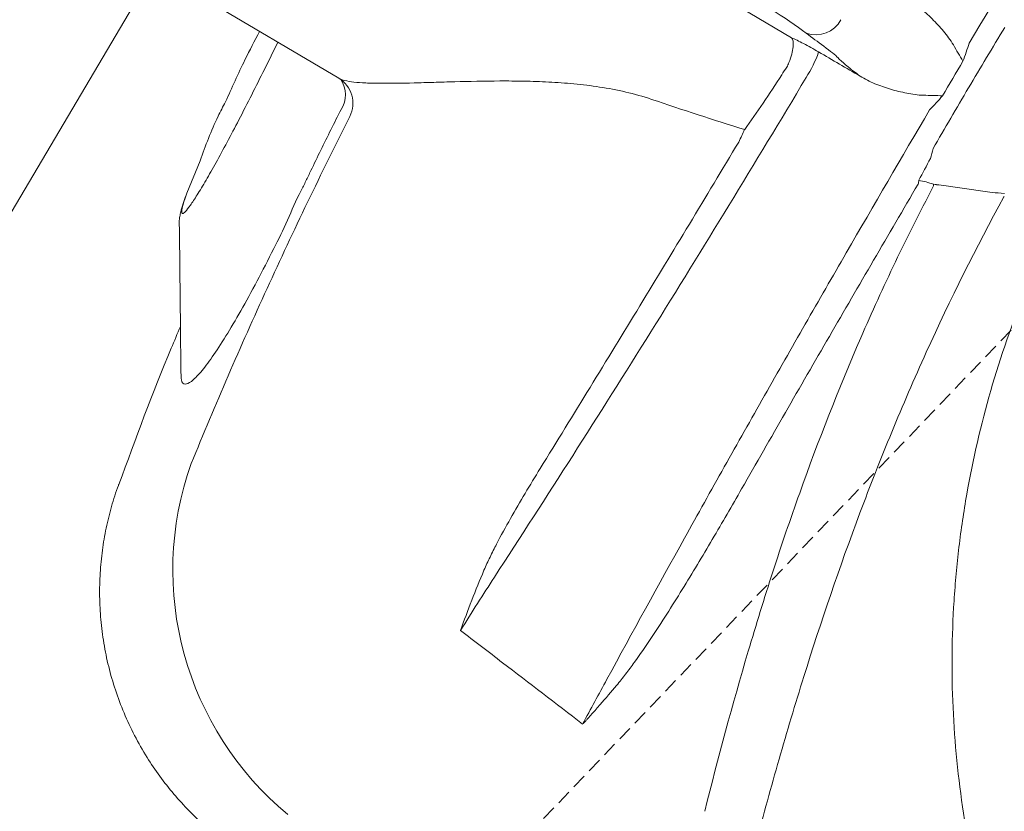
# Model space of a CAD drawing. Header units: millimetres. Extents: x -750 to 72845, y -24282 to 18874.
# Tile 111 of 154: x 64460 to 64627, y 13698 to 13833. Entities that reach past the tile are written whole.
import ezdxf

# ---------------------------------------------------------------- set-up
doc = ezdxf.new("R2010")
doc.units = ezdxf.units.MM
doc.header["$MEASUREMENT"] = 0
doc.linetypes.add('HIDDENX2', pattern=[0.75, 0.5, -0.25])
doc.layers.add('IRISH HOUSE_HYD AIRPORT_DRAINAGE LAYOUT 1$0$GREY SCALE', color=8, linetype='Continuous')
for name, color, linetype, lineweight in [('IRISH HOUSE_HYD AIRPORT_DRAINAGE LAYOUT 1$0$GREYSCALE', 8, 'Continuous', 0), ('M-MEP-ELLG-CABLE', 146, 'HIDDENX2', 20), ('M-MEP-ELPR-EQUIP', 6, 'Continuous', 20)]:
    doc.layers.add(name, color=color, linetype=linetype, lineweight=lineweight)

# ---------------------------------------------------------------- blocks, each defined once
blk = doc.blocks.new('IRISH HOUSE_HYD AIRPORT_DRAINAGE LAYOUT 1$0$FLOOR PLAN')
at = {"layer": 'IRISH HOUSE_HYD AIRPORT_DRAINAGE LAYOUT 1$0$GREYSCALE', "color": 8, "lineweight": 0}
for p, q in [((14621.68, 14076.42, -57105.36), (14392, 13688.18, -57105.36)), ((14591.02, 13829.89, -57105.4), (14552.6, 13852.62, -57105.4)), ((14514.01, 13823, -57105.4), (14488.33, 13838.19, -57105.4)), ((14503.66, 13829.12, -57105.4), (14501.36, 13824.52, -57105.4)), ((14488.15, 13803.43, -57105.4), (14490.41, 13808.98, -57105.4)), ((14476.66, 13753.88, -57105.4), (14476.65, 13753.88, -57105.4))]:
    blk.add_line(p, q, dxfattribs=at)
for centre, radius, start, end in [((21130.68, 10361.07), 7752.88, 141.708854, 166.516628), ((21130.68, 10361.07), 7602.52, 141.773276, 166.244763), ((14595.1, 13835.25, -57105.4), 4.87, 250.9566, 331.9941), ((14577.92, 13833.36, -57105.4), 18.63, 326.6148, 341.5892), ((14511.44, 13818.74, -57105.4), 4.97, 333.4442, 58.9225), ((14510.65, 13820.21, -57105.4), 4.5, 326.1913, 34.7154), ((14596.14, 13808.42, -57105.4), 16.75, 348.1757, 350.4397), ((14616.36, 13813.89, -57105.4), 9.01, 262.2331, 265.6795), ((14539.83, 13739.38, -57105.4), 54.05, 160.4629, 230.3321), ((14550.11, 13708.5, -57105.4), 7.31, 41.0255, 41.3481)]:
    blk.add_arc(centre, radius, start, end, dxfattribs=at)
at = {"layer": 'IRISH HOUSE_HYD AIRPORT_DRAINAGE LAYOUT 1$0$GREYSCALE', "color": 8, "lineweight": 0, "ltscale": 0.25}
for centre, radius, start, end in [((21162.38, 10254.78), 7836.99, 141.329977, 165.793479), ((21207.44, 10240.08), 7731.89, 141.956801, 165.483737)]:
    blk.add_arc(centre, radius, start, end, dxfattribs=at)
at = {"layer": 'IRISH HOUSE_HYD AIRPORT_DRAINAGE LAYOUT 1$0$GREYSCALE', "color": 8, "lineweight": 0, "extrusion": (0, 0, -1)}
for centre, major_axis, ratio, start_param, end_param in [((14579.56, 13837.62, -57105.4), (17.26, -10.21), 0.087489, 3.696821, 5.600646), ((14675.84, 13789.53, -57105.4), (101.81, -60.23), 0.087489, 2.411328, 2.459054), ((14586.39, 13833.41, -57105.4), (12.94, -7.66), 0.087489, 5.55292, 5.975743), ((14590.17, 13839.67, -57105.4), (-27.05, -45.73), 0.145844, 4.984033, 5.21302), ((14628.02, 13817.28, -57105.4), (-27.05, -45.73), 0.145844, 1.228323, 1.311182)]:
    blk.add_ellipse(centre, major_axis=major_axis, ratio=ratio, start_param=start_param, end_param=end_param, dxfattribs=at)
at = {"layer": 'IRISH HOUSE_HYD AIRPORT_DRAINAGE LAYOUT 1$0$GREYSCALE', "color": 8, "lineweight": 0}
for points, knots in [([(14679.64, 13923.67, -57105.4), (14669.8, 13908.32, -57105.4), (14660.02, 13892.76, -57105.4), (14640.54, 13861.2, -57105.4), (14630.85, 13845.2, -57105.4), (14621.22, 13828.98, -57105.4)], [0, 0, 0, 0, 0.5, 0.5, 1, 1, 1, 1]), ([(14610.47, 13836.57, -57105.4), (14611.3, 13836.11, -57105.4), (14612.07, 13835.57, -57105.4), (14613.55, 13834.4, -57105.4), (14614.25, 13833.77, -57105.4), (14615.59, 13832.44, -57105.4), (14616.23, 13831.74, -57105.4), (14617.15, 13830.64, -57105.4), (14617.44, 13830.27, -57105.4), (14618.01, 13829.5, -57105.4), (14618.28, 13829.1, -57105.4), (14618.52, 13828.68, -57105.4)], [0, 0, 0, 0, 0.25, 0.25, 0.5, 0.5, 0.75, 0.75, 0.875, 0.875, 1, 1, 1, 1]), ([(14615.07, 13811.03, -57105.4), (14616.06, 13812.75, -57105.4), (14617.07, 13814.48, -57105.4), (14619.08, 13817.93, -57105.4), (14621.1, 13821.37, -57105.4), (14623.14, 13824.8, -57105.4), (14625.2, 13828.23, -57105.4), (14626.23, 13829.94, -57105.4), (14627.26, 13831.64, -57105.4)], [0, 0, 0, 0, 0.25, 0.25, 0.5, 0.75, 0.75, 1, 1, 1, 1]), ([(14494.74, 13818.97, -57105.4), (14495.82, 13821.38, -57105.4), (14497.63, 13825.44, -57105.4), (14499.69, 13829.37, -57105.4), (14500.53, 13830.97, -57105.4)], [0, 0, 0, 0, 0.593547, 1, 1, 1, 1]), ([(14590.56, 13825.66, -57105.4), (14590.76, 13826.16, -57105.4), (14590.92, 13826.64, -57105.4), (14591.16, 13827.55, -57105.4), (14591.24, 13827.97, -57105.4), (14591.31, 13828.73, -57105.4), (14591.3, 13829.05, -57105.4), (14591.24, 13829.44, -57105.4), (14591.21, 13829.55, -57105.4), (14591.15, 13829.7, -57105.4), (14591.13, 13829.74, -57105.4), (14591.08, 13829.82, -57105.4), (14591.05, 13829.86, -57105.4), (14591.02, 13829.89, -57105.4)], [0, 0, 0, 0, 0.25, 0.25, 0.5, 0.5, 0.75, 0.75, 0.875, 0.875, 0.9375, 0.9375, 1, 1, 1, 1]), ([(14595.6, 13827.48, -57105.4), (14595.16, 13827.74, -57105.4), (14594.72, 13827.99, -57105.4), (14593.87, 13828.46, -57105.4), (14593.45, 13828.69, -57105.4), (14592.66, 13829.1, -57105.4), (14592.29, 13829.29, -57105.4), (14591.61, 13829.62, -57105.4), (14591.3, 13829.77, -57105.4), (14591.02, 13829.89, -57105.4)], [0, 0, 0, 0, 0.25, 0.25, 0.5, 0.5, 0.75, 0.75, 1, 1, 1, 1]), ([(14618.52, 13828.68, -57105.4), (14618.79, 13828.21, -57105.4), (14619.07, 13827.74, -57105.4), (14619.61, 13826.82, -57105.4), (14619.89, 13826.35, -57105.4), (14620.16, 13825.89, -57105.4)], [0, 0, 0, 0, 0.5, 0.5, 1, 1, 1, 1]), ([(14598.93, 13826.46, -57105.4), (14599.29, 13826.08, -57105.4), (14599.79, 13825.63, -57105.4), (14600.72, 13824.86, -57105.4), (14601.07, 13824.58, -57105.4), (14601.82, 13824, -57105.4), (14602.23, 13823.69, -57105.4), (14602.66, 13823.37, -57105.4)], [0, 0, 0, 0, 0.5, 0.5, 0.75, 0.75, 1, 1, 1, 1]), ([(14501.36, 13824.52, -57105.4), (14500.64, 13823.07, -57105.4), (14499.18, 13820.13, -57105.4), (14497.04, 13815.96, -57105.4), (14494.99, 13812.06, -57105.4), (14493.1, 13808.59, -57105.4), (14491.38, 13805.55, -57105.4), (14489.9, 13803.1, -57105.4), (14488.71, 13801.29, -57105.4), (14487.86, 13800.21, -57105.4), (14487.36, 13799.86, -57105.4), (14487.24, 13800.28, -57105.4), (14487.46, 13801.41, -57105.4), (14487.92, 13802.75, -57105.4), (14488.15, 13803.43, -57105.4)], [0, 0, 0, 0, 0.082182, 0.166764, 0.247017, 0.329479, 0.412022, 0.496967, 0.579727, 0.664898, 0.747476, 0.832441, 0.915021, 1, 1, 1, 1]), ([(14567.2, 13819.41, -57105.4), (14565.75, 13819.91, -57105.4), (14564.28, 13820.32, -57105.4), (14561.32, 13821.01, -57105.4), (14559.84, 13821.29, -57105.4), (14556.9, 13821.74, -57105.4), (14555.44, 13821.91, -57105.4), (14552.56, 13822.19, -57105.4), (14551.12, 13822.29, -57105.4), (14548.29, 13822.43, -57105.4), (14546.89, 13822.48, -57105.4), (14544.81, 13822.52, -57105.4), (14544.12, 13822.53, -57105.4), (14542.75, 13822.54, -57105.4), (14542.08, 13822.54, -57105.4), (14538.74, 13822.53, -57105.4), (14536.17, 13822.48, -57105.4), (14532.51, 13822.38, -57105.4), (14531.32, 13822.34, -57105.4), (14529.58, 13822.29, -57105.4), (14529.01, 13822.27, -57105.4), (14527.9, 13822.24, -57105.4), (14527.35, 13822.23, -57105.4), (14524.68, 13822.16, -57105.4), (14522.73, 13822.13, -57105.4), (14520.57, 13822.15, -57105.4), (14520.15, 13822.15, -57105.4), (14519.34, 13822.17, -57105.4), (14518.96, 13822.19, -57105.4), (14517.85, 13822.24, -57105.4), (14517.18, 13822.29, -57105.4), (14515.42, 13822.49, -57105.4), (14514.54, 13822.7, -57105.4), (14514.01, 13823, -57105.4)], [0, 0, 0, 0, 0.0625, 0.0625, 0.125, 0.125, 0.1875, 0.1875, 0.25, 0.25, 0.3125, 0.3125, 0.34375, 0.34375, 0.375, 0.375, 0.5, 0.5, 0.5625, 0.5625, 0.59375, 0.59375, 0.625, 0.625, 0.75, 0.75, 0.78125, 0.78125, 0.8125, 0.8125, 0.875, 0.875, 1, 1, 1, 1]), ([(14540.47, 13738.13, -57105.4), (14544.91, 13744.95, -57105.4), (14549.35, 13751.84, -57105.4), (14558.23, 13765.76, -57105.4), (14562.66, 13772.79, -57105.4), (14571.52, 13786.99, -57105.4), (14575.95, 13794.17, -57105.4), (14584.75, 13808.59, -57105.4), (14589.13, 13815.83, -57105.4), (14593.48, 13823.11, -57105.4)], [0, 0, 0, 0, 0.25, 0.25, 0.5, 0.5, 0.75, 0.75, 1, 1, 1, 1]), ([(14613.45, 13820.11, -57105.4), (14612.97, 13820.12, -57105.4), (14612.49, 13820.17, -57105.4), (14611.54, 13820.29, -57105.4), (14611.07, 13820.37, -57105.4), (14609.67, 13820.65, -57105.4), (14608.75, 13820.87, -57105.4), (14606.94, 13821.41, -57105.4), (14606.05, 13821.72, -57105.4), (14604.31, 13822.44, -57105.4), (14603.47, 13822.87, -57105.4), (14602.66, 13823.37, -57105.4)], [0, 0, 0, 0, 0.125, 0.125, 0.25, 0.25, 0.5, 0.5, 0.75, 0.75, 1, 1, 1, 1]), ([(14613.45, 13820.11, -57105.4), (14614, 13820.1, -57105.4), (14614.54, 13820.09, -57105.4), (14615.61, 13820.06, -57105.4), (14616.15, 13820.04, -57105.4), (14616.69, 13820.02, -57105.4)], [0, 0, 0, 0, 0.5, 0.5, 1, 1, 1, 1]), ([(14490.41, 13808.98, -57105.4), (14491.34, 13811.51, -57105.4), (14492.57, 13814.86, -57105.4), (14494.3, 13818.17, -57105.4), (14494.72, 13818.98, -57105.4)], [0, 0, 0, 0, 0.753677, 1, 1, 1, 1]), ([(14515.89, 13816.52, -57105.4), (14513.47, 13811.67, -57105.4), (14508.64, 13801.95, -57105.4), (14501.76, 13787.23, -57105.4), (14495.13, 13772.41, -57105.4), (14490.98, 13762.44, -57105.4), (14488.9, 13757.46, -57105.4)], [0, 0, 0, 0, 0.249615, 0.499229, 0.749614, 1, 1, 1, 1]), ([(14514.39, 13817.71, -57105.4), (14513.23, 13815.4, -57105.4), (14512.09, 13813.09, -57105.4), (14510.38, 13809.61, -57105.4), (14509.54, 13807.87, -57105.4), (14508.56, 13805.83, -57105.4), (14508.14, 13804.96, -57105.4), (14507.86, 13804.38, -57105.4), (14507.72, 13804.09, -57105.4), (14507.58, 13803.8, -57105.4)], [0, 0, 0, 0, 0.5, 0.5, 0.75, 0.875, 0.9375, 0.9375, 1, 1, 1, 1]), ([(14614.49, 13817.61, -57105.4), (14609.72, 13809.51, -57105.4), (14605, 13801.42, -57105.4), (14597.98, 13789.27, -57105.4), (14595.65, 13785.22, -57105.4), (14591.01, 13777.11, -57105.4), (14588.7, 13773.06, -57105.4), (14584.11, 13764.96, -57105.4), (14581.83, 13760.91, -57105.4), (14577.3, 13752.84, -57105.4), (14575.05, 13748.81, -57105.4), (14568.35, 13736.75, -57105.4), (14563.95, 13728.74, -57105.4), (14559.6, 13720.76, -57105.4)], [0, 0, 0, 0, 0.25, 0.25, 0.375, 0.375, 0.5, 0.5, 0.625, 0.625, 0.75, 0.75, 1, 1, 1, 1]), ([(14583.03, 13814.26, -57105.4), (14582.87, 13813.94, -57105.4), (14582.71, 13813.59, -57105.4), (14582.37, 13812.89, -57105.4), (14582.2, 13812.53, -57105.4), (14582.02, 13812.15, -57105.4)], [0, 0, 0, 0, 0.5, 0.5, 1, 1, 1, 1]), ([(14582.02, 13812.15, -57105.4), (14576.44, 13802.83, -57105.4), (14570.82, 13793.53, -57105.4), (14559.57, 13775.02, -57105.4), (14553.92, 13765.8, -57105.4), (14548.26, 13756.62, -57105.4)], [0, 0, 0, 0, 0.5, 0.5, 1, 1, 1, 1]), ([(14615.05, 13804.48, -57105.4), (14612.84, 13800.28, -57105.4), (14610.71, 13796.04, -57105.4), (14606.62, 13787.49, -57105.4), (14604.66, 13783.18, -57105.4), (14599, 13770.14, -57105.4), (14595.56, 13761.33, -57105.4), (14590.8, 13748, -57105.4), (14589.28, 13743.53, -57105.4), (14586.37, 13734.55, -57105.4), (14584.98, 13730.04, -57105.4), (14580.96, 13716.49, -57105.4), (14578.52, 13707.41, -57105.4), (14576.24, 13698.3, -57105.4)], [0, 0, 0, 0, 0.125, 0.125, 0.25, 0.25, 0.5, 0.5, 0.625, 0.625, 0.75, 0.75, 1, 1, 1, 1]), ([(14582.52, 13753.16, -57105.4), (14587.46, 13761.8, -57105.4), (14592.43, 13770.45, -57105.4), (14602.44, 13787.73, -57105.4), (14607.47, 13796.36, -57105.4), (14612.53, 13804.99, -57105.4)], [0, 0, 0, 0, 0.5, 0.5, 1, 1, 1, 1]), ([(14627.24, 13803.41, -57105.4), (14625.64, 13803.5, -57105.4), (14624.59, 13803.65, -57105.4), (14623.55, 13803.8, -57105.4), (14622.5, 13803.95, -57105.4), (14621.46, 13804.09, -57105.4), (14620.41, 13804.24, -57105.4), (14619.37, 13804.39, -57105.4), (14618.32, 13804.53, -57105.4), (14617.28, 13804.68, -57105.4), (14616.74, 13804.75, -57105.4), (14616.21, 13804.83, -57105.4), (14615.68, 13804.9, -57105.4)], [0, 0, 0, 0, 0.00319655, 0.00319655, 0.00319655, 0.00639307, 0.00639307, 0.00639307, 0.00958958, 0.00958958, 0.00958958, 0.01121538, 0.01121538, 0.01121538, 0.01121538]), ([(14486.89, 13798.24, -57105.4), (14486.87, 13798.45, -57105.4), (14486.88, 13798.93, -57105.4), (14486.98, 13799.58, -57105.4), (14487.17, 13800.48, -57105.4), (14487.48, 13801.58, -57105.4), (14487.84, 13802.6, -57105.4), (14488.05, 13803.13, -57105.4)], [0, 0, 0, 0, 0.095307, 0.229075, 0.409095, 0.722588, 1, 1, 1, 1]), ([(14507.58, 13803.8, -57105.4), (14507.58, 13803.8, -57105.4), (14506.66, 13802.24, -57105.4), (14505.37, 13798.76, -57105.4), (14502.75, 13793.66, -57105.4), (14500.09, 13788.38, -57105.4), (14497.32, 13783.36, -57105.4), (14494.74, 13778.98, -57105.4), (14492.43, 13775.45, -57105.4), (14490.45, 13772.83, -57105.4), (14488.88, 13771.25, -57105.4), (14487.78, 13770.83, -57105.4), (14487.21, 13771.29, -57105.4), (14487.21, 13772.34, -57105.4), (14487.21, 13772.71, -57105.4)], [0, 0, 0, 0, 0.000001, 0.07749, 0.156459, 0.25141, 0.349211, 0.444694, 0.543101, 0.640433, 0.740837, 0.840407, 0.943195, 1, 1, 1, 1]), ([(14507.58, 13803.8, -57105.4), (14507.58, 13803.8, -57105.4), (14507.58, 13803.8, -57105.4), (14507.58, 13803.8, -57105.4), (14507.58, 13803.8, -57105.4), (14507.58, 13803.8, -57105.4)], [0, 0, 0, 0, 0.341802, 0.948176, 1, 1, 1, 1]), ([(14585, 13693.01, -57105.4), (14586.24, 13697.73, -57105.4), (14587.54, 13702.44, -57105.4), (14590.23, 13711.85, -57105.4), (14591.63, 13716.53, -57105.4), (14596.01, 13730.56, -57105.4), (14599.18, 13739.85, -57105.4), (14604.36, 13753.67, -57105.4), (14606.17, 13758.26, -57105.4), (14609.92, 13767.36, -57105.4), (14611.88, 13771.89, -57105.4), (14617.99, 13785.36, -57105.4), (14622.38, 13794.19, -57105.4), (14627.12, 13802.85, -57105.4)], [0, 0, 0, 0, 0.125, 0.125, 0.25, 0.25, 0.5, 0.5, 0.625, 0.625, 0.75, 0.75, 1, 1, 1, 1]), ([(14638.26, 13802.9, -57105.4), (14636.71, 13799.88, -57105.4), (14635.35, 13797.16, -57105.4), (14633.41, 13793.01, -57105.4), (14632.79, 13791.61, -57105.4), (14631.57, 13788.8, -57105.4), (14630.98, 13787.4, -57105.4), (14628.15, 13780.33, -57105.4), (14626.2, 13774.59, -57105.4), (14622.93, 13762.97, -57105.4), (14621.62, 13757.08, -57105.4), (14620.11, 13748.13, -57105.4), (14619.69, 13745.13, -57105.4), (14619.18, 13740.59, -57105.4), (14619.03, 13739.07, -57105.4), (14618.77, 13736.03, -57105.4), (14618.66, 13734.5, -57105.4), (14618.23, 13726.9, -57105.4), (14618.21, 13720.84, -57105.4), (14618.83, 13708.8, -57105.4), (14619.47, 13702.81, -57105.4), (14620.91, 13693.87, -57105.4), (14621.48, 13690.9, -57105.4), (14622.45, 13686.45, -57105.4), (14622.79, 13684.97, -57105.4), (14623.53, 13682.02, -57105.4), (14623.92, 13680.54, -57105.4), (14625.96, 13673.18, -57105.4), (14627.92, 13667.4, -57105.4), (14630.2, 13661.73, -57105.4)], [0, 0, 0, 0, 0.0625, 0.0625, 0.09375, 0.09375, 0.125, 0.125, 0.25, 0.25, 0.375, 0.375, 0.4375, 0.4375, 0.46875, 0.46875, 0.5, 0.5, 0.625, 0.625, 0.75, 0.75, 0.8125, 0.8125, 0.84375, 0.84375, 0.875, 0.875, 1, 1, 1, 1]), ([(14487.15, 13772.75, -57105.4), (14487.14, 13774.27, -57105.4), (14487.11, 13777.8, -57105.4), (14487.06, 13783.68, -57105.4), (14486.98, 13790.66, -57105.4), (14486.92, 13795.61, -57105.4), (14486.89, 13798.24, -57105.4)], [0, 0, 0, 0, 0.1790671, 0.418189, 0.6906263, 1, 1, 1, 1]), ([(14476.62, 13753.9, -57105.4), (14479.46, 13761.68, -57105.4), (14482.76, 13770.71, -57105.4), (14486.56, 13779.54, -57105.4), (14487.08, 13780.76, -57105.4)], [0, 0, 0, 0, 0.861575, 1, 1, 1, 1]), ([(14548.26, 13756.62, -57105.4), (14546.52, 13753.81, -57105.4), (14544.83, 13750.98, -57105.4), (14542.39, 13746.67, -57105.4), (14541.6, 13745.23, -57105.4), (14540.46, 13743.03, -57105.4), (14540.09, 13742.3, -57105.4), (14539.37, 13740.81, -57105.4), (14539.02, 13740.06, -57105.4), (14538.7, 13739.3, -57105.4)], [0, 0, 0, 0, 0.5, 0.5, 0.75, 0.75, 0.875, 0.875, 1, 1, 1, 1]), ([(14493.31, 13694.14, -57105.4), (14492.66, 13694.66, -57105.4), (14491, 13695.98, -57105.4), (14488.54, 13698.34, -57105.4), (14485.93, 13701.19, -57105.4), (14483.53, 13704.24, -57105.4), (14481.28, 13707.56, -57105.4), (14479.23, 13711.15, -57105.4), (14477.44, 13714.99, -57105.4), (14475.97, 13718.91, -57105.4), (14474.83, 13722.88, -57105.4), (14474, 13726.88, -57105.4), (14473.49, 13730.89, -57105.4), (14473.29, 13734.87, -57105.4), (14473.38, 13738.81, -57105.4), (14473.76, 13742.69, -57105.4), (14474.4, 13746.48, -57105.4), (14475.34, 13750.17, -57105.4), (14476.07, 13752.64, -57105.4), (14476.57, 13753.85, -57105.4), (14476.59, 13753.9, -57105.4)], [0, 0, 0, 0, 0.037673, 0.095878, 0.154189, 0.212585, 0.271048, 0.33568, 0.39959, 0.46265, 0.524915, 0.586431, 0.647228, 0.707328, 0.766741, 0.825471, 0.883514, 0.940856, 0.997479, 1, 1, 1, 1]), ([(14561.25, 13719.72, -57105.4), (14561.78, 13720.35, -57105.4), (14562.29, 13720.99, -57105.4), (14563.29, 13722.3, -57105.4), (14563.78, 13722.96, -57105.4), (14565.23, 13724.97, -57105.4), (14566.16, 13726.33, -57105.4), (14568.91, 13730.43, -57105.4), (14570.68, 13733.22, -57105.4), (14574.15, 13738.85, -57105.4), (14575.85, 13741.69, -57105.4), (14579.21, 13747.41, -57105.4), (14580.88, 13750.28, -57105.4), (14582.52, 13753.16, -57105.4)], [0, 0, 0, 0, 0.0625, 0.0625, 0.125, 0.125, 0.25, 0.25, 0.5, 0.5, 0.75, 0.75, 1, 1, 1, 1]), ([(14555.63, 13713.3, -57105.4), (14555.7, 13713.36, -57105.4), (14555.76, 13713.43, -57105.4), (14555.88, 13713.55, -57105.4), (14555.94, 13713.62, -57105.4), (14556.12, 13713.82, -57105.4), (14556.24, 13713.95, -57105.4), (14556.59, 13714.34, -57105.4), (14556.83, 13714.61, -57105.4), (14557.53, 13715.41, -57105.4), (14558, 13715.94, -57105.4), (14559.4, 13717.55, -57105.4), (14560.33, 13718.63, -57105.4), (14561.25, 13719.72, -57105.4)], [0, 0, 0, 0, 0.03125, 0.03125, 0.0625, 0.0625, 0.125, 0.125, 0.25, 0.25, 0.5, 0.5, 1, 1, 1, 1])]:
    blk.add_open_spline(points, degree=3, knots=knots, dxfattribs=at)
for points in [[(14621.22, 13828.98, -57105.4), (14620.88, 13827.95, -57105.4), (14620.52, 13826.92, -57105.4), (14620.16, 13825.89, -57105.4)], [(14602.66, 13823.37, -57105.4), (14600.31, 13824.74, -57105.4), (14597.96, 13826.11, -57105.4), (14595.6, 13827.48, -57105.4)], [(14590.19, 13824.9, -57105.4), (14589.9, 13824.47, -57105.4), (14589.61, 13824.04, -57105.4), (14589.33, 13823.6, -57105.4)], [(14590.56, 13825.66, -57105.4), (14590.47, 13825.39, -57105.4), (14590.35, 13825.14, -57105.4), (14590.19, 13824.9, -57105.4)], [(14616.69, 13820.02, -57105.4), (14617.84, 13821.98, -57105.4), (14619, 13823.94, -57105.4), (14620.16, 13825.89, -57105.4)], [(14614.49, 13817.61, -57105.4), (14615.23, 13818.4, -57105.4), (14615.96, 13819.21, -57105.4), (14616.69, 13820.02, -57105.4)], [(14583.03, 13814.26, -57105.4), (14577.73, 13815.92, -57105.4), (14572.46, 13817.64, -57105.4), (14567.2, 13819.41, -57105.4)], [(14614.63, 13809.35, -57105.4), (14614.77, 13809.91, -57105.4), (14614.91, 13810.47, -57105.4), (14615.07, 13811.03, -57105.4)], [(14615.14, 13804.96, -57105.4), (14614.29, 13805.29, -57105.4), (14613.47, 13805.46, -57105.4), (14612.66, 13805.64, -57105.4)], [(14615.13, 13804.68, -57105.4), (14615.13, 13804.6, -57105.4), (14615.1, 13804.54, -57105.4), (14615.05, 13804.48, -57105.4)], [(14615.14, 13804.96, -57105.4), (14615.14, 13804.87, -57105.4), (14615.13, 13804.77, -57105.4), (14615.13, 13804.68, -57105.4)], [(14507.58, 13803.8, -57105.4), (14507.58, 13803.8, -57105.4), (14507.58, 13803.8, -57105.4), (14507.58, 13803.8, -57105.4)], [(14507.58, 13803.8, -57105.4), (14507.58, 13803.8, -57105.4), (14507.58, 13803.8, -57105.4), (14507.58, 13803.8, -57105.4)], [(14627.12, 13802.85, -57105.4), (14627.15, 13802.87, -57105.4), (14627.17, 13802.89, -57105.4), (14627.19, 13802.91, -57105.4)], [(14538.7, 13739.3, -57105.4), (14537.25, 13735.93, -57105.4), (14535.95, 13732.5, -57105.4), (14534.7, 13729.05, -57105.4)], [(14534.7, 13729.05, -57105.4), (14536.62, 13732.13, -57105.4), (14538.55, 13735.16, -57105.4), (14540.47, 13738.13, -57105.4)], [(14534.7, 13729.05, -57105.4), (14537.09, 13727.24, -57105.4), (14539.48, 13725.42, -57105.4), (14541.85, 13723.58, -57105.4)], [(14541.85, 13723.58, -57105.4), (14546.39, 13720.12, -57105.4), (14550.93, 13716.65, -57105.4), (14555.45, 13713.15, -57105.4)], [(14559.6, 13720.76, -57105.4), (14558.25, 13718.24, -57105.4), (14556.86, 13715.7, -57105.4), (14555.45, 13713.15, -57105.4)], [(14555.48, 13713.18, -57105.4), (14555.47, 13713.17, -57105.4), (14555.46, 13713.16, -57105.4), (14555.45, 13713.15, -57105.4)], [(14555.48, 13713.17, -57105.4), (14555.47, 13713.16, -57105.4), (14555.46, 13713.16, -57105.4), (14555.45, 13713.15, -57105.4)], [(14555.6, 13713.33, -57105.4), (14555.56, 13713.28, -57105.4), (14555.52, 13713.23, -57105.4), (14555.48, 13713.18, -57105.4)], [(14555.63, 13713.3, -57105.4), (14555.58, 13713.26, -57105.4), (14555.53, 13713.22, -57105.4), (14555.48, 13713.17, -57105.4)]]:
    blk.add_open_spline(points, degree=3, dxfattribs=at)
blk = doc.blocks.new('IRISH HOUSE_HYD AIRPORT_DRAINAGE LAYOUT 1')
at = {"layer": 'IRISH HOUSE_HYD AIRPORT_DRAINAGE LAYOUT 1$0$GREY SCALE'}
blk.add_blockref('IRISH HOUSE_HYD AIRPORT_DRAINAGE LAYOUT 1$0$FLOOR PLAN', (0, 0), dxfattribs=at)

msp = doc.modelspace()

# ---------------------------------------------------------------- linework, layer by layer
at = {"layer": 'M-MEP-ELLG-CABLE', "color": 6, "ltscale": 5}
msp.add_lwpolyline([(58218.75, 8943.09), (62692.57, 11757.07), (66470.78, 15705.71)], dxfattribs=at)
at = {"layer": 'M-MEP-ELLG-CABLE', "color": 1, "ltscale": 5}
msp.add_arc((67447.38, 10884.46), 5017.37, 120.66062, 164.1492, dxfattribs=at)

# ---------------------------------------------------------------- block references
at = {"layer": 'M-MEP-ELPR-EQUIP'}
msp.add_blockref('IRISH HOUSE_HYD AIRPORT_DRAINAGE LAYOUT 1', (50000, 0), dxfattribs=at)

doc.saveas('drawing.dxf')
